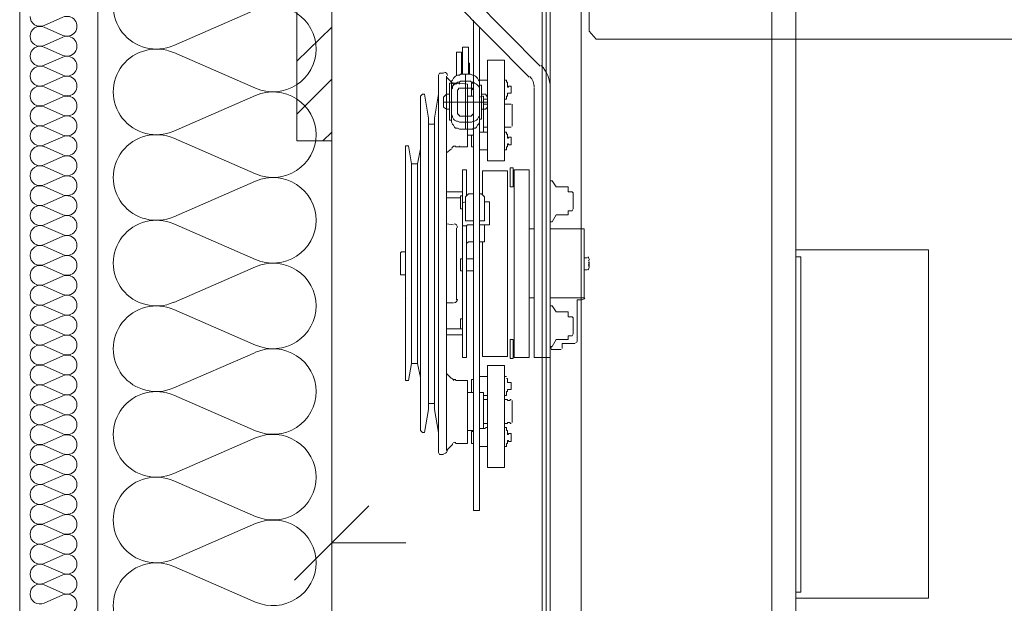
# Model space of a CAD drawing. Header units: millimetres. Extents: x 178516 to 426772, y -178579 to -115871.
# Tile 27 of 256: x 219134 to 219765, y -125849 to -125476. Entities that reach past the tile are written whole.
import ezdxf

# ---------------------------------------------------------------- set-up
doc = ezdxf.new("R2010")
doc.units = ezdxf.units.MM
doc.header["$MEASUREMENT"] = 0
doc.layers.get('0').update_dxf_attribs({"color": 252, "lineweight": 5})
for name, color, linetype, lineweight in [('Nowe_320-W Umeblowanie_Nr_pióra__103', 252, 'Continuous', 5), ('Nowe_320-W Umeblowanie_Nr_pióra__181', 252, 'Continuous', 5), ('Nowe_820-G Rysunki Obrazki_Nr_pióra__1', 252, 'Continuous', 5), ('Nowe_820-G Rysunki Obrazki_Nr_pióra__161', 252, 'Continuous', 5), ('Nowe_820-G Rysunki Obrazki_Nr_pióra__27', 252, 'Continuous', 5)]:
    doc.layers.add(name, color=color, linetype=linetype, lineweight=lineweight)

# ---------------------------------------------------------------- blocks, each defined once
blk = doc.blocks.new('podkład 20251118')
at = {"color": 252, "linetype": 'Continuous', "lineweight": 5}
for p, q in [((219357.28, -125787.07), (219309.78, -125834.57)), ((219333.53, -125810.82), (219381.03, -125810.82))]:
    blk.add_line(p, q, dxfattribs=at)
at = {"layer": 'Nowe_320-W Umeblowanie_Nr_pióra__103', "color": 252, "linetype": 'Continuous', "lineweight": 5}
for p, q in [((219284.79, -125469.31), (219232.27, -125492.13)), ((219232.27, -125496.74), (219284.79, -125519.56)), ((219284.79, -125524.16), (219232.27, -125546.98)), ((219232.27, -125551.59), (219284.79, -125574.41)), ((219284.79, -125579.02), (219232.27, -125601.83)), ((219232.27, -125606.44), (219284.79, -125629.26)), ((219284.79, -125633.87), (219232.27, -125656.69)), ((219232.27, -125661.29), (219284.79, -125684.11)), ((219284.79, -125688.72), (219232.27, -125711.54)), ((219232.27, -125716.15), (219284.79, -125738.96)), ((219284.79, -125743.57), (219232.27, -125766.39)), ((219232.27, -125771), (219284.79, -125793.82)), ((219284.79, -125798.42), (219232.27, -125821.24)), ((219232.27, -125825.85), (219284.79, -125848.67))]:
    blk.add_line(p, q, dxfattribs=at)
at = {"layer": 'Nowe_320-W Umeblowanie_Nr_pióra__103', "color": 252, "linetype": 'Continuous', "lineweight": 5, "extrusion": (0, 0, -1)}
for centre, major_axis, start_param, end_param in [((219221.17, -125467.01), (-27.65, 0), 4.299595, 8.266775), ((219295.88, -125494.43), (27.65, 0), 4.299596, 6.283185), ((219221.17, -125521.86), (27.65, 0), 1.158002, 5.125182), ((219295.88, -125494.43), (27.65, 0), 0, 1.98359), ((219295.88, -125549.29), (-27.65, 0), 1.158003, 3.141593), ((219221.17, -125576.71), (-27.65, 0), 4.299595, 8.266775), ((219295.88, -125549.29), (27.65, 0), 0, 1.98359), ((219295.88, -125604.14), (-27.65, 0), 1.158003, 3.141593), ((219221.17, -125631.56), (-27.65, 0), 4.299595, 8.266775), ((219295.88, -125604.14), (27.65, 0), 0, 1.98359), ((219295.88, -125658.99), (27.65, 0), 4.299596, 6.283185), ((219221.17, -125686.42), (27.65, 0), 1.158002, 5.125182), ((219295.88, -125658.99), (27.65, 0), 0, 1.98359), ((219295.88, -125713.84), (-27.65, 0), 1.158003, 3.141593), ((219221.17, -125741.27), (27.65, 0), 1.158002, 5.125182), ((219295.88, -125713.84), (27.65, 0), 0, 1.98359), ((219295.88, -125768.69), (-27.65, 0), 1.158003, 3.141593), ((219221.17, -125796.12), (-27.65, 0), 4.299595, 8.266775), ((219295.88, -125768.7), (27.65, 0), 0, 1.98359), ((219295.88, -125823.55), (-27.65, 0), 1.158003, 3.141593), ((219221.17, -125850.97), (-27.65, 0), 4.299595, 8.266775), ((219295.88, -125823.55), (27.65, 0), 0, 1.98359)]:
    blk.add_ellipse(centre, major_axis=major_axis, ratio=0.991967, start_param=start_param, end_param=end_param, dxfattribs=at)
at = {"layer": 'Nowe_320-W Umeblowanie_Nr_pióra__181', "color": 252, "linetype": 'Continuous', "lineweight": 5}
for p, q in [((219149.2, -125479.32), (219161.32, -125474.01)), ((219161.32, -125485.7), (219149.2, -125480.39)), ((219149.2, -125492.08), (219161.32, -125486.77)), ((219161.32, -125498.46), (219149.2, -125493.15)), ((219149.2, -125504.84), (219161.32, -125499.53)), ((219161.32, -125511.22), (219149.2, -125505.91)), ((219149.2, -125517.6), (219161.32, -125512.3)), ((219161.32, -125523.99), (219149.2, -125518.68)), ((219149.2, -125530.37), (219161.32, -125525.06)), ((219161.32, -125536.75), (219149.2, -125531.44)), ((219149.2, -125543.13), (219161.32, -125537.82)), ((219161.32, -125549.51), (219149.2, -125544.2)), ((219149.2, -125555.89), (219161.32, -125550.58)), ((219161.32, -125562.27), (219149.2, -125556.96)), ((219149.2, -125568.65), (219161.32, -125563.34)), ((219161.32, -125575.03), (219149.2, -125569.73)), ((219149.2, -125581.42), (219161.32, -125576.11)), ((219161.32, -125587.8), (219149.2, -125582.49)), ((219149.2, -125594.18), (219161.32, -125588.87)), ((219161.32, -125600.56), (219149.2, -125595.25)), ((219149.2, -125606.94), (219161.32, -125601.63)), ((219161.32, -125613.32), (219149.2, -125608.01)), ((219149.2, -125619.7), (219161.32, -125614.39)), ((219161.32, -125626.08), (219149.2, -125620.77)), ((219149.2, -125632.46), (219161.32, -125627.15)), ((219161.32, -125638.84), (219149.2, -125633.54)), ((219149.2, -125645.23), (219161.32, -125639.92)), ((219161.32, -125651.61), (219149.2, -125646.3)), ((219149.2, -125657.99), (219161.32, -125652.68)), ((219161.32, -125664.37), (219149.2, -125659.06)), ((219149.2, -125670.75), (219161.32, -125665.44)), ((219161.32, -125677.13), (219149.2, -125671.82)), ((219149.2, -125683.51), (219161.32, -125678.2)), ((219161.32, -125689.89), (219149.2, -125684.58)), ((219149.2, -125696.27), (219161.32, -125690.97)), ((219161.32, -125702.65), (219149.2, -125697.35)), ((219149.2, -125709.04), (219161.32, -125703.73)), ((219161.32, -125715.42), (219149.2, -125710.11)), ((219149.2, -125721.8), (219161.32, -125716.49)), ((219161.32, -125728.18), (219149.2, -125722.87)), ((219149.2, -125734.56), (219161.32, -125729.25)), ((219161.32, -125740.94), (219149.2, -125735.63)), ((219149.2, -125747.32), (219161.32, -125742.01)), ((219161.32, -125753.7), (219149.2, -125748.39)), ((219149.2, -125760.08), (219161.32, -125754.78)), ((219161.32, -125766.47), (219149.2, -125761.16)), ((219149.2, -125772.85), (219161.32, -125767.54)), ((219161.32, -125779.23), (219149.2, -125773.92)), ((219149.2, -125785.61), (219161.32, -125780.3)), ((219161.32, -125791.99), (219149.2, -125786.68)), ((219149.2, -125798.37), (219161.32, -125793.06)), ((219161.32, -125804.75), (219149.2, -125799.44)), ((219149.2, -125811.13), (219161.32, -125805.82)), ((219161.32, -125817.51), (219149.2, -125812.2)), ((219149.2, -125823.89), (219161.32, -125818.59)), ((219161.32, -125830.28), (219149.2, -125824.97)), ((219149.2, -125836.66), (219161.32, -125831.35)), ((219161.32, -125843.04), (219149.2, -125837.73)), ((219149.2, -125849.42), (219161.32, -125844.11))]:
    blk.add_line(p, q, dxfattribs=at)
at = {"layer": 'Nowe_320-W Umeblowanie_Nr_pióra__181', "color": 252, "linetype": 'Continuous', "lineweight": 5, "extrusion": (0, 0, -1)}
for centre, major_axis, start_param, end_param in [((219146.64, -125473.47), (6.38, 0), 1.158004, 3.141593), ((219163.88, -125479.85), (6.38, 0), 4.299595, 8.266775), ((219146.64, -125486.24), (6.38, 0), 3.141593, 5.125182), ((219146.64, -125486.24), (6.38, 0), 1.158004, 3.141593), ((219163.88, -125492.62), (-6.38, 0), 1.158002, 5.125182), ((219146.64, -125499), (6.38, 0), 3.141593, 5.125182), ((219146.64, -125499), (6.38, 0), 1.158004, 3.141593), ((219163.88, -125505.38), (6.38, 0), 4.299595, 8.266775), ((219146.64, -125511.76), (6.38, 0), 3.141593, 5.125182), ((219146.64, -125511.76), (6.38, 0), 1.158004, 3.141593), ((219163.88, -125518.14), (6.38, 0), 4.299595, 8.266775), ((219146.64, -125524.52), (6.38, 0), 3.141593, 5.125182), ((219163.88, -125530.9), (-6.38, 0), 1.158002, 5.125182), ((219146.64, -125524.52), (6.38, 0), 1.158004, 3.141593), ((219146.64, -125537.28), (6.38, 0), 3.141593, 5.125182), ((219163.88, -125543.66), (6.38, 0), 4.299595, 8.266775), ((219146.64, -125537.28), (6.38, 0), 1.158004, 3.141593), ((219146.64, -125550.05), (6.38, 0), 3.141593, 5.125182), ((219163.88, -125556.43), (6.38, 0), 4.299595, 8.266775), ((219146.64, -125550.05), (6.38, 0), 1.158004, 3.141593), ((219146.64, -125562.81), (6.38, 0), 3.141593, 5.125182), ((219163.88, -125569.19), (-6.38, 0), 1.158002, 5.125182), ((219146.64, -125562.81), (6.38, 0), 1.158004, 3.141593), ((219146.64, -125575.57), (6.38, 0), 3.141593, 5.125182), ((219163.88, -125581.95), (6.38, 0), 4.299595, 8.266775), ((219146.64, -125575.57), (6.38, 0), 1.158004, 3.141593), ((219146.64, -125588.33), (6.38, 0), 3.141593, 5.125182), ((219146.64, -125588.33), (6.38, 0), 1.158004, 3.141593), ((219163.88, -125594.71), (6.38, 0), 4.299595, 8.266775), ((219146.64, -125601.09), (6.38, 0), 3.141593, 5.125182), ((219146.64, -125601.09), (6.38, 0), 1.158004, 3.141593), ((219163.88, -125607.48), (-6.38, 0), 1.158002, 5.125182), ((219146.64, -125613.86), (6.38, 0), 3.141593, 5.125182), ((219146.64, -125613.86), (6.38, 0), 1.158004, 3.141593), ((219163.88, -125620.24), (6.38, 0), 4.299595, 8.266775), ((219146.64, -125626.62), (6.38, 0), 3.141593, 5.125182), ((219146.64, -125626.62), (6.38, 0), 1.158004, 3.141593), ((219163.88, -125633), (6.38, 0), 4.299595, 8.266775), ((219146.64, -125639.38), (6.38, 0), 3.141593, 5.125182), ((219146.64, -125639.38), (6.38, 0), 1.158004, 3.141593), ((219163.88, -125645.76), (-6.38, 0), 1.158002, 5.125182), ((219146.64, -125652.14), (6.38, 0), 3.141593, 5.125182), ((219146.64, -125652.14), (6.38, 0), 1.158004, 3.141593), ((219163.88, -125658.52), (6.38, 0), 4.299595, 8.266775), ((219146.64, -125664.9), (6.38, 0), 3.141593, 5.125182), ((219146.64, -125664.9), (6.38, 0), 1.158004, 3.141593), ((219163.88, -125671.29), (6.38, 0), 4.299595, 8.266775), ((219146.64, -125677.67), (6.38, 0), 3.141593, 5.125182), ((219146.64, -125677.67), (6.38, 0), 1.158004, 3.141593), ((219163.88, -125684.05), (-6.38, 0), 1.158002, 5.125182), ((219146.64, -125690.43), (6.38, 0), 3.141593, 5.125182), ((219146.64, -125690.43), (6.38, 0), 1.158004, 3.141593), ((219163.88, -125696.81), (6.38, 0), 4.299595, 8.266775), ((219146.64, -125703.19), (6.38, 0), 3.141593, 5.125182), ((219146.64, -125703.19), (6.38, 0), 1.158004, 3.141593), ((219163.88, -125709.57), (6.38, 0), 4.299595, 8.266775), ((219146.64, -125715.95), (6.38, 0), 3.141593, 5.125182), ((219146.64, -125715.95), (6.38, 0), 1.158004, 3.141593), ((219163.88, -125722.33), (-6.38, 0), 1.158002, 5.125182), ((219146.64, -125728.72), (6.38, 0), 3.141593, 5.125182), ((219146.64, -125728.72), (6.38, 0), 1.158004, 3.141593), ((219163.88, -125735.1), (6.38, 0), 4.299595, 8.266775), ((219146.64, -125741.48), (6.38, 0), 3.141593, 5.125182), ((219146.64, -125741.48), (6.38, 0), 1.158004, 3.141593), ((219163.88, -125747.86), (6.38, 0), 4.299595, 8.266775), ((219146.64, -125754.24), (6.38, 0), 3.141593, 5.125182), ((219146.64, -125754.24), (6.38, 0), 1.158004, 3.141593), ((219163.88, -125760.62), (-6.38, 0), 1.158002, 5.125182), ((219146.64, -125767), (6.38, 0), 3.141593, 5.125182), ((219146.64, -125767), (6.38, 0), 1.158004, 3.141593), ((219163.88, -125773.38), (6.38, 0), 4.299595, 8.266775), ((219146.64, -125779.76), (6.38, 0), 3.141593, 5.125182), ((219146.64, -125779.76), (6.38, 0), 1.158004, 3.141593), ((219163.88, -125786.14), (6.38, 0), 4.299595, 8.266775), ((219146.64, -125792.53), (6.38, 0), 3.141593, 5.125182), ((219146.64, -125792.53), (6.38, 0), 1.158004, 3.141593), ((219163.88, -125798.91), (-6.38, 0), 1.158002, 5.125182), ((219146.64, -125805.29), (6.38, 0), 3.141593, 5.125182), ((219146.64, -125805.29), (6.38, 0), 1.158004, 3.141593), ((219163.88, -125811.67), (6.38, 0), 4.299595, 8.266775), ((219146.64, -125818.05), (6.38, 0), 3.141593, 5.125182), ((219146.64, -125818.05), (6.38, 0), 1.158004, 3.141593), ((219163.88, -125824.43), (6.38, 0), 4.299595, 8.266775), ((219146.64, -125830.81), (6.38, 0), 3.141593, 5.125182), ((219146.64, -125830.81), (6.38, 0), 1.158004, 3.141593), ((219163.88, -125837.19), (-6.38, 0), 1.158002, 5.125182), ((219146.64, -125843.57), (6.38, 0), 3.141593, 5.125182), ((219146.64, -125843.57), (6.38, 0), 1.158004, 3.141593), ((219163.88, -125849.96), (6.38, 0), 4.299595, 8.266775)]:
    blk.add_ellipse(centre, major_axis=major_axis, ratio=0.99989, start_param=start_param, end_param=end_param, dxfattribs=at)
at = {"layer": 'Nowe_820-G Rysunki Obrazki_Nr_pióra__1', "color": 252, "linetype": 'Continuous', "lineweight": 5}
for p, q in [((219333.53, -122434), (219333.53, -126218.44)), ((219183.58, -124287.69), (219183.58, -126218.44))]:
    blk.add_line(p, q, dxfattribs=at)
at = {"layer": 'Nowe_820-G Rysunki Obrazki_Nr_pióra__161', "color": 252, "linetype": 'Continuous', "lineweight": 5}
for p, q in [((219468.47, -125953.04), (219468.47, -124553.1)), ((219493.41, -124553.1), (219493.41, -125953.04)), ((219615.56, -124578.04), (219615.56, -125928.1)), ((219615.56, -124578.04), (219615.56, -125928.1)), ((219615.56, -125928.1), (219615.56, -124578.04)), ((219615.56, -124578.04), (219615.56, -125928.1)), ((219615.56, -124578.04), (219615.56, -125928.1)), ((219615.56, -125928.1), (219615.56, -124578.04)), ((219630.91, -125928.1), (219630.91, -124578.04)), ((219630.91, -125928.1), (219630.91, -124578.04)), ((219311.14, -125553.33), (219311.14, -125152.98)), ((219333.53, -125152.98), (219333.53, -125553.33)), ((219471.03, -125420.94), (219471.03, -125924.26)), ((219473.59, -125420.94), (219473.59, -125924.26)), ((219399.4, -125436.93), (219467.19, -125505.36)), ((219392.37, -125443.97), (219460.16, -125512.4)), ((219498.53, -125482.98), (219498.53, -125458.04)), ((219424.34, -125789.96), (219424.34, -125475.94)), ((219311.14, -125502.16), (219333.53, -125480.42)), ((219428.18, -125789.96), (219428.18, -125480.42)), ((219498.53, -125482.98), (219503, -125488.1)), ((219503, -125488.1), (220583.82, -125488.1)), ((219413.47, -125511.12), (219413.47, -125496.41)), ((219416.67, -125496.41), (219413.47, -125496.41)), ((219416.67, -125510.48), (219416.67, -125496.41)), ((219417.31, -125510.48), (219417.31, -125493.21)), ((219421.14, -125493.21), (219417.31, -125493.21)), ((219421.14, -125493.21), (219421.14, -125510.48)), ((219421.14, -125503.44), (219421.78, -125503.44)), ((219421.78, -125510.48), (219421.78, -125503.44)), ((219444.17, -125501.53), (219433.3, -125501.53)), ((219433.3, -125566.12), (219433.3, -125501.53)), ((219444.17, -125566.12), (219444.17, -125501.53)), ((219401.96, -125511.12), (219402.6, -125509.84)), ((219401.96, -125511.12), (219401.96, -125752.86)), ((219402.6, -125509.84), (219405.16, -125509.84)), ((219405.16, -125509.84), (219402.6, -125509.84)), ((219407.07, -125751.58), (219407.07, -125511.76)), ((219412.83, -125511.76), (219412.19, -125512.4)), ((219414.11, -125511.12), (219412.83, -125511.76)), ((219415.39, -125511.12), (219414.11, -125511.12)), ((219416.03, -125510.48), (219415.39, -125511.12)), ((219422.42, -125510.48), (219416.03, -125510.48)), ((219419.23, -125510.48), (219419.23, -125545.65)), ((219423.7, -125511.12), (219422.42, -125510.48)), ((219424.34, -125511.12), (219423.7, -125511.12)), ((219425.62, -125511.76), (219424.34, -125511.12)), ((219426.26, -125512.4), (219425.62, -125511.76)), ((219311.14, -125536.06), (219333.53, -125513.68)), ((219410.91, -125516.23), (219407.07, -125512.4)), ((219408.99, -125539.9), (219408.99, -125516.23)), ((219410.27, -125516.23), (219408.99, -125516.23)), ((219410.91, -125514.32), (219410.27, -125514.96)), ((219410.27, -125541.18), (219410.27, -125514.96)), ((219411.55, -125513.04), (219410.91, -125514.32)), ((219411.55, -125516.87), (219410.91, -125516.23)), ((219411.55, -125517.51), (219410.91, -125518.15)), ((219412.19, -125512.4), (219411.55, -125513.04)), ((219412.19, -125516.87), (219411.55, -125517.51)), ((219413.47, -125516.23), (219412.19, -125516.87)), ((219415.39, -125516.23), (219412.83, -125516.87)), ((219414.11, -125515.6), (219413.47, -125516.23)), ((219415.39, -125515.6), (219414.11, -125515.6)), ((219416.03, -125514.96), (219415.39, -125515.6)), ((219415.39, -125516.23), (219420.5, -125516.87)), ((219415.39, -125516.87), (219415.39, -125516.23)), ((219422.42, -125514.96), (219416.03, -125514.96)), ((219420.5, -125516.87), (219420.5, -125557.16)), ((219423.06, -125515.6), (219422.42, -125514.96)), ((219424.34, -125515.6), (219423.06, -125515.6)), ((219423.06, -125516.23), (219424.34, -125516.23)), ((219423.06, -125516.23), (219423.06, -125524.55)), ((219424.98, -125516.23), (219424.34, -125515.6)), ((219426.26, -125516.87), (219424.98, -125516.23)), ((219426.9, -125513.04), (219426.26, -125512.4)), ((219426.9, -125517.51), (219426.26, -125516.87)), ((219427.54, -125514.32), (219426.9, -125513.04)), ((219427.54, -125518.15), (219426.9, -125517.51)), ((219428.18, -125514.96), (219427.54, -125514.32)), ((219428.18, -125514.32), (219433.3, -125514.32)), ((219428.18, -125541.18), (219428.18, -125514.96)), ((219428.18, -125517.51), (219429.46, -125517.51)), ((219429.46, -125517.51), (219429.46, -125539.26)), ((219444.17, -125514.32), (219445.45, -125514.32)), ((219445.45, -125514.32), (219445.45, -125515.6)), ((219445.45, -125515.6), (219446.09, -125515.6)), ((219446.09, -125515.6), (219446.09, -125517.51)), ((219446.09, -125517.51), (219446.09, -125518.79)), ((219390.45, -125524.55), (219391.73, -125523.27)), ((219391.73, -125523.27), (219393, -125523.27)), ((219393, -125523.27), (219391.73, -125523.27)), ((219395.56, -125538.62), (219393, -125523.27)), ((219399.4, -125538.62), (219401.96, -125523.27)), ((219405.16, -125525.19), (219407.07, -125523.27)), ((219407.07, -125523.27), (219408.99, -125523.27)), ((219410.91, -125519.43), (219410.27, -125520.07)), ((219410.27, -125520.07), (219410.27, -125521.35)), ((219410.91, -125518.15), (219410.91, -125519.43)), ((219414.75, -125520.07), (219414.11, -125520.71)), ((219414.11, -125520.71), (219414.11, -125521.35)), ((219414.11, -125535.42), (219414.11, -125521.35)), ((219416.03, -125519.43), (219414.75, -125519.43)), ((219414.75, -125519.43), (219414.75, -125520.07)), ((219422.42, -125519.43), (219416.03, -125519.43)), ((219423.06, -125519.43), (219422.42, -125519.43)), ((219423.7, -125519.43), (219423.06, -125519.43)), ((219423.7, -125520.07), (219423.7, -125519.43)), ((219424.34, -125520.71), (219423.7, -125520.07)), ((219424.34, -125521.35), (219424.34, -125520.71)), ((219424.34, -125535.42), (219424.34, -125521.35)), ((219428.18, -125519.43), (219427.54, -125518.15)), ((219428.18, -125521.35), (219428.18, -125519.43)), ((219429.46, -125523.27), (219432.02, -125523.27)), ((219433.3, -125525.19), (219432.02, -125523.27)), ((219446.09, -125518.79), (219446.73, -125518.79)), ((219446.09, -125522.63), (219448.64, -125522.63)), ((219446.09, -125522.63), (219446.09, -125523.27)), ((219446.09, -125523.27), (219446.09, -125524.55)), ((219448.64, -125518.15), (219446.73, -125518.15)), ((219446.73, -125518.15), (219448.64, -125518.15)), ((219446.73, -125518.15), (219446.73, -125518.79)), ((219448.64, -125522.63), (219446.73, -125522.63)), ((219448.64, -125518.79), (219448.64, -125518.15)), ((219448.64, -125518.79), (219448.64, -125522.63)), ((219463.35, -125519.43), (219463.35, -125692.11)), ((219473.59, -125519.43), (219473.59, -125692.11)), ((219390.45, -125738.79), (219390.45, -125524.55)), ((219405.16, -125531.58), (219405.16, -125525.19)), ((219405.16, -125528.39), (219433.3, -125528.39)), ((219424.34, -125524.55), (219420.5, -125524.55)), ((219423.06, -125524.55), (219424.34, -125524.55)), ((219428.18, -125525.19), (219430.1, -125524.55)), ((219430.74, -125524.55), (219430.1, -125524.55)), ((219430.74, -125547.57), (219430.74, -125524.55)), ((219430.74, -125526.47), (219433.3, -125526.47)), ((219433.3, -125529.66), (219430.74, -125529.66)), ((219430.74, -125529.66), (219433.3, -125529.66)), ((219433.3, -125531.58), (219433.3, -125525.19)), ((219444.17, -125526.47), (219445.45, -125526.47)), ((219446.09, -125529.66), (219444.17, -125529.66)), ((219444.17, -125529.66), (219446.09, -125529.66)), ((219446.09, -125524.55), (219445.45, -125524.55)), ((219445.45, -125524.55), (219445.45, -125526.47)), ((219446.09, -125529.66), (219448.64, -125529.66)), ((219448.64, -125529.66), (219448, -125529.66)), ((219449.28, -125529.66), (219449.28, -125543.73)), ((219405.16, -125531.58), (219407.07, -125532.86)), ((219407.07, -125532.86), (219408.99, -125532.86)), ((219410.27, -125535.42), (219410.27, -125536.06)), ((219410.27, -125536.06), (219410.91, -125537.34)), ((219414.11, -125535.42), (219414.11, -125536.06)), ((219414.11, -125536.06), (219414.75, -125536.06)), ((219414.75, -125536.06), (219414.75, -125536.7)), ((219414.75, -125536.7), (219415.39, -125536.7)), ((219415.39, -125536.7), (219415.39, -125537.34)), ((219423.06, -125537.34), (219423.06, -125536.7)), ((219423.06, -125536.7), (219423.7, -125536.7)), ((219423.7, -125536.7), (219423.7, -125536.06)), ((219423.7, -125536.06), (219424.34, -125536.06)), ((219424.34, -125536.06), (219424.34, -125535.42)), ((219428.18, -125536.06), (219428.18, -125535.42)), ((219428.18, -125537.34), (219428.18, -125536.06)), ((219429.46, -125532.86), (219432.02, -125532.86)), ((219433.3, -125531.58), (219432.02, -125532.86)), ((219395.56, -125538.62), (219395.56, -125725.36)), ((219399.4, -125542.46), (219395.56, -125542.46)), ((219399.4, -125538.62), (219399.4, -125725.36)), ((219410.27, -125539.9), (219408.99, -125539.9)), ((219410.27, -125541.18), (219410.91, -125542.46)), ((219410.91, -125537.34), (219410.91, -125537.98)), ((219410.91, -125537.98), (219411.55, -125539.26)), ((219410.91, -125542.46), (219411.55, -125543.1)), ((219411.55, -125539.26), (219412.19, -125539.9)), ((219411.55, -125543.1), (219412.19, -125544.37)), ((219412.19, -125539.9), (219413.47, -125540.54)), ((219413.47, -125540.54), (219414.11, -125540.54)), ((219414.11, -125540.54), (219415.39, -125541.18)), ((219415.39, -125537.34), (219416.03, -125537.34)), ((219415.39, -125541.18), (219416.03, -125541.18)), ((219422.42, -125537.34), (219416.03, -125537.34)), ((219422.42, -125541.18), (219416.03, -125541.18)), ((219422.42, -125537.34), (219423.06, -125537.34)), ((219422.42, -125541.18), (219423.06, -125541.18)), ((219423.06, -125541.18), (219424.34, -125540.54)), ((219424.34, -125540.54), (219424.98, -125540.54)), ((219424.98, -125540.54), (219426.26, -125539.9)), ((219426.26, -125539.9), (219426.9, -125539.26)), ((219426.26, -125544.37), (219426.9, -125543.1)), ((219426.9, -125539.26), (219427.54, -125537.98)), ((219426.9, -125543.1), (219427.54, -125542.46)), ((219427.54, -125537.98), (219428.18, -125537.34)), ((219427.54, -125542.46), (219428.18, -125541.18)), ((219428.18, -125539.26), (219429.46, -125539.26)), ((219327.77, -125553.33), (219333.53, -125547.57)), ((219412.19, -125544.37), (219412.83, -125545.01)), ((219412.83, -125545.01), (219414.11, -125545.01)), ((219414.11, -125545.01), (219415.39, -125545.65)), ((219415.39, -125545.65), (219416.03, -125545.65)), ((219422.42, -125545.65), (219416.03, -125545.65)), ((219424.34, -125549.49), (219420.5, -125549.49)), ((219422.42, -125545.65), (219423.7, -125545.65)), ((219423.06, -125549.49), (219424.34, -125549.49)), ((219423.06, -125549.49), (219423.06, -125557.16)), ((219423.7, -125545.65), (219424.34, -125545.01)), ((219424.34, -125545.01), (219425.62, -125545.01)), ((219425.62, -125545.01), (219426.26, -125544.37)), ((219428.18, -125547.57), (219433.3, -125547.57)), ((219433.3, -125544.37), (219430.74, -125544.37)), ((219430.74, -125544.37), (219433.3, -125544.37)), ((219446.09, -125544.37), (219444.17, -125544.37)), ((219444.17, -125544.37), (219446.09, -125544.37)), ((219444.17, -125547.57), (219445.45, -125547.57)), ((219445.45, -125547.57), (219445.45, -125548.85)), ((219445.45, -125548.85), (219446.09, -125548.85)), ((219446.09, -125544.37), (219448.64, -125544.37)), ((219446.09, -125548.85), (219446.09, -125550.13)), ((219448, -125544.37), (219448.64, -125544.37)), ((219333.53, -125553.33), (219311.14, -125553.33)), ((219446.09, -125550.13), (219446.09, -125551.41)), ((219446.09, -125551.41), (219446.73, -125551.41)), ((219446.09, -125555.25), (219446.73, -125555.25)), ((219446.09, -125555.25), (219446.09, -125556.53)), ((219448.64, -125550.77), (219446.73, -125550.77)), ((219446.73, -125550.77), (219448.64, -125550.77)), ((219446.73, -125550.77), (219446.73, -125551.41)), ((219446.73, -125555.25), (219446.73, -125555.89)), ((219448.64, -125555.89), (219446.73, -125555.89)), ((219446.73, -125555.89), (219448.64, -125555.89)), ((219448.64, -125551.41), (219448.64, -125550.77)), ((219448.64, -125551.41), (219448.64, -125555.25)), ((219448.64, -125555.25), (219448.64, -125555.89)), ((219382.77, -125556.53), (219380.85, -125556.53)), ((219380.85, -125706.82), (219380.85, -125556.53)), ((219384.69, -125568.04), (219382.77, -125556.53)), ((219390.45, -125558.44), (219388.53, -125568.04)), ((219410.27, -125558.44), (219407.07, -125561)), ((219407.07, -125561), (219410.27, -125558.44)), ((219412.83, -125557.16), (219415.39, -125557.16)), ((219415.39, -125557.16), (219420.5, -125557.16)), ((219423.06, -125557.16), (219424.34, -125557.16)), ((219428.18, -125559.08), (219433.3, -125559.08)), ((219444.17, -125559.08), (219445.45, -125559.08)), ((219446.09, -125557.16), (219445.45, -125557.16)), ((219445.45, -125557.16), (219445.45, -125559.08)), ((219446.09, -125556.53), (219446.09, -125557.16)), ((219388.53, -125568.04), (219384.69, -125568.04)), ((219384.69, -125695.94), (219384.69, -125568.04)), ((219388.53, -125695.94), (219388.53, -125568.04)), ((219444.17, -125566.12), (219433.3, -125566.12)), ((219419.87, -125571.87), (219417.31, -125571.87)), ((219417.31, -125571.87), (219417.31, -125692.11)), ((219419.87, -125588.5), (219419.87, -125571.87)), ((219430.1, -125572.51), (219446.09, -125572.51)), ((219430.1, -125572.51), (219430.1, -125587.86)), ((219446.09, -125572.51), (219446.09, -125691.47)), ((219449.92, -125570.6), (219448, -125570.6)), ((219448, -125570.6), (219448, -125582.75)), ((219449.92, -125570.6), (219449.92, -125582.75)), ((219450.56, -125573.15), (219449.92, -125573.15)), ((219460.16, -125571.87), (219450.56, -125571.87)), ((219450.56, -125571.87), (219450.56, -125692.11)), ((219460.16, -125571.87), (219460.16, -125692.11)), ((219450.56, -125580.19), (219449.92, -125580.19)), ((219474.87, -125578.91), (219473.59, -125578.91)), ((219477.42, -125582.75), (219474.87, -125578.91)), ((219407.07, -125585.94), (219417.31, -125585.94)), ((219421.14, -125587.22), (219419.23, -125589.14)), ((219421.78, -125587.22), (219421.14, -125587.22)), ((219424.34, -125587.22), (219421.78, -125587.22)), ((219428.82, -125587.22), (219428.18, -125587.22)), ((219428.82, -125587.22), (219429.46, -125587.22)), ((219431.38, -125589.14), (219429.46, -125587.22)), ((219446.09, -125600.65), (219446.09, -125582.75)), ((219449.92, -125582.75), (219448, -125582.75)), ((219485.1, -125582.75), (219477.42, -125582.75)), ((219485.1, -125582.75), (219485.1, -125585.94)), ((219485.1, -125585.94), (219487.66, -125585.94)), ((219487.66, -125585.94), (219488.3, -125586.58)), ((219488.3, -125596.82), (219488.3, -125586.58)), ((219488.3, -125586.58), (219488.3, -125596.82)), ((219407.07, -125589.78), (219416.03, -125589.78)), ((219416.03, -125588.5), (219417.31, -125588.5)), ((219416.03, -125588.5), (219416.03, -125596.82)), ((219419.23, -125592.34), (219417.31, -125592.98)), ((219419.23, -125589.14), (219419.23, -125604.49)), ((219431.38, -125604.49), (219431.38, -125589.14)), ((219434.57, -125592.34), (219431.38, -125592.34)), ((219434.57, -125607.05), (219434.57, -125592.34)), ((219416.03, -125596.82), (219417.31, -125596.82)), ((219417.31, -125594.9), (219417.31, -125606.41)), ((219485.1, -125598.1), (219487.66, -125598.1)), ((219485.1, -125598.1), (219485.1, -125600.65)), ((219487.66, -125598.1), (219488.3, -125596.82)), ((219411.55, -125607.05), (219407.07, -125606.41)), ((219419.23, -125604.49), (219419.87, -125604.49)), ((219419.87, -125604.49), (219424.34, -125604.49)), ((219428.18, -125604.49), (219430.1, -125604.49)), ((219431.38, -125604.49), (219430.1, -125604.49)), ((219430.1, -125604.49), (219430.74, -125604.49)), ((219474.87, -125605.13), (219473.59, -125605.13)), ((219477.42, -125600.65), (219474.87, -125605.13)), ((219477.42, -125600.65), (219485.1, -125600.65)), ((219380.85, -125654.37), (219380.85, -125608.97)), ((219413.47, -125655.01), (219413.47, -125608.97)), ((219417.31, -125607.69), (219419.87, -125607.69)), ((219420.5, -125607.05), (219419.87, -125607.69)), ((219419.87, -125692.11), (219419.87, -125607.69)), ((219420.5, -125607.05), (219424.34, -125607.05)), ((219428.18, -125607.05), (219434.57, -125607.05)), ((219431.38, -125617.92), (219431.38, -125607.05)), ((219460.16, -125609.61), (219463.35, -125609.61)), ((219473.59, -125609.61), (219495.33, -125609.61)), ((219495.33, -125653.73), (219495.33, -125609.61)), ((219419.87, -125618.56), (219420.5, -125618.56)), ((219420.5, -125618.56), (219421.14, -125617.92)), ((219421.14, -125617.92), (219424.34, -125617.92)), ((219428.18, -125617.92), (219431.38, -125617.92)), ((219430.1, -125617.92), (219430.1, -125691.47)), ((219377.66, -125624.96), (219378.3, -125624.32)), ((219377.66, -125639.03), (219377.66, -125624.96)), ((219378.3, -125624.32), (219380.85, -125624.32)), ((219380.85, -125624.32), (219378.3, -125624.32)), ((219380.85, -125639.03), (219380.85, -125624.32)), ((219630.91, -125623.04), (219630.91, -125846.23)), ((219715.97, -125623.04), (219630.91, -125623.04)), ((219715.97, -125846.23), (219715.97, -125623.04)), ((219416.03, -125628.79), (219416.03, -125636.47)), ((219416.03, -125628.79), (219417.31, -125628.79)), ((219419.87, -125628.79), (219424.34, -125628.79)), ((219495.33, -125628.15), (219497.25, -125628.15)), ((219497.89, -125631.35), (219498.53, -125631.35)), ((219498.53, -125631.35), (219498.53, -125630.71)), ((219630.91, -125627.51), (219630.91, -125842.4)), ((219634.11, -125627.51), (219630.91, -125627.51)), ((219634.11, -125842.4), (219634.11, -125627.51)), ((219416.03, -125636.47), (219417.31, -125636.47)), ((219419.87, -125636.47), (219424.34, -125636.47)), ((219495.33, -125635.83), (219497.25, -125635.83)), ((219498.53, -125632.63), (219497.89, -125632.63)), ((219498.53, -125633.27), (219498.53, -125632.63)), ((219377.66, -125639.03), (219378.3, -125639.03)), ((219378.3, -125639.03), (219380.85, -125639.03)), ((219380.85, -125639.03), (219378.3, -125639.03)), ((219411.55, -125656.93), (219407.07, -125656.93)), ((219460.16, -125653.73), (219463.35, -125653.73)), ((219473.59, -125653.73), (219495.33, -125653.73)), ((219493.41, -125655.01), (219490.85, -125655.01)), ((219490.85, -125681.87), (219490.85, -125655.01)), ((219446.09, -125680.6), (219446.09, -125662.69)), ((219474.87, -125658.85), (219473.59, -125658.85)), ((219477.42, -125662.69), (219474.87, -125658.85)), ((219485.1, -125662.69), (219477.42, -125662.69)), ((219485.1, -125662.69), (219485.1, -125665.89)), ((219416.03, -125667.16), (219416.03, -125673.56)), ((219416.03, -125667.16), (219417.31, -125667.16)), ((219485.1, -125665.89), (219487.66, -125665.89)), ((219487.66, -125665.89), (219488.3, -125666.53)), ((219488.3, -125676.76), (219488.3, -125666.53)), ((219488.3, -125666.53), (219488.3, -125676.76)), ((219407.07, -125673.56), (219417.31, -125673.56)), ((219407.07, -125677.4), (219417.31, -125677.4)), ((219448, -125680.6), (219448, -125692.75)), ((219449.92, -125680.6), (219448, -125680.6)), ((219449.92, -125680.6), (219449.92, -125692.75)), ((219477.42, -125680.6), (219474.87, -125685.07)), ((219477.42, -125680.6), (219485.1, -125680.6)), ((219485.1, -125678.04), (219487.66, -125678.04)), ((219485.1, -125678.04), (219485.1, -125680.6)), ((219487.66, -125678.04), (219488.3, -125676.76)), ((219450.56, -125683.15), (219449.92, -125683.15)), ((219474.87, -125685.07), (219473.59, -125685.07)), ((219474.23, -125686.35), (219474.23, -125685.07)), ((219480.62, -125686.99), (219474.23, -125686.99)), ((219481.26, -125686.35), (219481.26, -125683.15)), ((219489.57, -125683.15), (219481.26, -125683.15)), ((219419.87, -125692.11), (219417.31, -125692.11)), ((219430.1, -125691.47), (219446.09, -125691.47)), ((219449.92, -125692.75), (219448, -125692.75)), ((219450.56, -125690.19), (219449.92, -125690.19)), ((219460.16, -125692.11), (219450.56, -125692.11)), ((219473.59, -125692.11), (219463.35, -125692.11)), ((219384.69, -125695.94), (219382.77, -125706.82)), ((219388.53, -125695.94), (219384.69, -125695.94)), ((219390.45, -125704.9), (219388.53, -125695.94)), ((219433.3, -125762.46), (219433.3, -125697.22)), ((219444.17, -125697.22), (219433.3, -125697.22)), ((219444.17, -125762.46), (219444.17, -125697.22)), ((219382.77, -125706.82), (219380.85, -125706.82)), ((219410.27, -125705.54), (219407.07, -125702.34)), ((219407.07, -125702.34), (219410.27, -125705.54)), ((219415.39, -125706.82), (219412.83, -125706.82)), ((219415.39, -125706.82), (219420.5, -125706.82)), ((219420.5, -125706.82), (219420.5, -125747.11)), ((219423.06, -125706.18), (219423.06, -125714.49)), ((219423.06, -125706.18), (219424.34, -125706.18)), ((219428.18, -125704.26), (219432.02, -125704.26)), ((219433.3, -125704.26), (219432.02, -125704.26)), ((219444.17, -125704.26), (219445.45, -125704.26)), ((219445.45, -125705.54), (219446.09, -125705.54)), ((219446.09, -125705.54), (219446.09, -125707.46)), ((219446.09, -125707.46), (219446.09, -125708.1)), ((219446.09, -125708.1), (219446.73, -125708.1)), ((219446.09, -125712.57), (219446.09, -125713.21)), ((219446.09, -125712.57), (219446.73, -125712.57)), ((219446.09, -125713.21), (219446.09, -125713.85)), ((219448.64, -125708.1), (219446.73, -125708.1)), ((219446.73, -125708.1), (219448.64, -125708.1)), ((219448.64, -125712.57), (219446.73, -125712.57)), ((219446.73, -125712.57), (219448.64, -125712.57)), ((219448.64, -125708.73), (219448.64, -125708.1)), ((219448.64, -125708.73), (219448.64, -125711.93)), ((219448.64, -125711.93), (219448.64, -125712.57)), ((219424.34, -125714.49), (219420.5, -125714.49)), ((219423.06, -125714.49), (219424.34, -125714.49)), ((219428.18, -125714.49), (219430.1, -125714.49)), ((219430.74, -125714.49), (219430.1, -125714.49)), ((219430.74, -125737.51), (219430.74, -125714.49)), ((219430.74, -125716.41), (219432.02, -125716.41)), ((219433.3, -125718.97), (219430.74, -125718.97)), ((219430.74, -125718.97), (219433.3, -125718.97)), ((219433.3, -125716.41), (219432.02, -125716.41)), ((219444.17, -125716.41), (219445.45, -125716.41)), ((219446.09, -125718.97), (219444.17, -125718.97)), ((219444.17, -125718.97), (219446.09, -125718.97)), ((219445.45, -125713.85), (219445.45, -125716.41)), ((219446.09, -125713.85), (219445.45, -125713.85)), ((219446.09, -125718.97), (219446.09, -125719.61)), ((219446.09, -125719.61), (219448, -125719.61)), ((219448, -125719.61), (219448, -125718.97)), ((219448.64, -125718.97), (219448, -125718.97)), ((219448, -125718.97), (219448.64, -125718.97)), ((219449.28, -125733.68), (219449.28, -125719.61)), ((219393, -125740.07), (219395.56, -125725.36)), ((219399.4, -125721.53), (219395.56, -125721.53)), ((219401.96, -125740.07), (219399.4, -125725.36)), ((219390.45, -125738.79), (219391.73, -125740.07)), ((219424.34, -125738.79), (219420.5, -125738.79)), ((219428.18, -125737.51), (219432.02, -125737.51)), ((219433.3, -125734.32), (219430.74, -125734.32)), ((219430.74, -125734.32), (219433.3, -125734.32)), ((219433.3, -125736.87), (219432.02, -125736.87)), ((219446.09, -125734.32), (219444.17, -125734.32)), ((219444.17, -125734.32), (219446.09, -125734.32)), ((219444.17, -125736.87), (219445.45, -125736.87)), ((219445.45, -125736.87), (219445.45, -125738.79)), ((219445.45, -125738.79), (219446.09, -125738.79)), ((219446.09, -125733.68), (219446.09, -125734.32)), ((219446.09, -125733.68), (219448, -125733.68)), ((219446.09, -125738.79), (219446.09, -125740.07)), ((219448, -125734.32), (219448, -125733.68)), ((219448.64, -125734.32), (219448, -125734.32)), ((219448, -125734.32), (219448.64, -125734.32)), ((219391.73, -125740.07), (219393, -125740.07)), ((219393, -125740.07), (219391.73, -125740.07)), ((219423.06, -125739.43), (219423.06, -125747.11)), ((219423.06, -125739.43), (219424.34, -125739.43)), ((219446.09, -125740.07), (219446.09, -125741.35)), ((219446.09, -125741.35), (219446.73, -125741.35)), ((219446.09, -125745.19), (219446.09, -125746.47)), ((219446.09, -125745.19), (219446.73, -125745.19)), ((219446.73, -125740.71), (219446.73, -125741.35)), ((219448.64, -125740.71), (219446.73, -125740.71)), ((219446.73, -125740.71), (219448.64, -125740.71)), ((219446.73, -125745.19), (219446.73, -125745.83)), ((219448.64, -125741.35), (219448.64, -125740.71)), ((219448.64, -125741.35), (219448.64, -125745.19)), ((219448.64, -125745.19), (219448.64, -125745.83)), ((219410.91, -125747.75), (219407.07, -125751.58)), ((219410.91, -125747.11), (219410.91, -125747.75)), ((219412.83, -125747.11), (219415.39, -125747.11)), ((219415.39, -125747.11), (219420.5, -125747.11)), ((219423.06, -125747.11), (219424.34, -125747.11)), ((219428.18, -125749.03), (219432.02, -125749.03)), ((219433.3, -125749.03), (219432.02, -125749.03)), ((219444.17, -125749.03), (219445.45, -125749.03)), ((219445.45, -125747.11), (219445.45, -125749.03)), ((219446.09, -125747.11), (219445.45, -125747.11)), ((219446.09, -125746.47), (219446.09, -125747.11)), ((219448.64, -125745.83), (219446.73, -125745.83)), ((219446.73, -125745.83), (219448.64, -125745.83)), ((219401.96, -125752.86), (219402.6, -125754.14)), ((219402.6, -125754.14), (219405.16, -125754.14)), ((219405.16, -125754.14), (219402.6, -125754.14)), ((219444.17, -125762.46), (219433.3, -125762.46)), ((219424.34, -125789.96), (219428.18, -125789.96)), ((219630.91, -125842.4), (219634.11, -125842.4)), ((219630.91, -125846.23), (219715.97, -125846.23))]:
    blk.add_line(p, q, dxfattribs=at)
for centre, radius, start, end in [((219453.44, -125519.11), 20.15, 359.99647, 44.99647), ((219405.48, -125511.44), 2.24, 360, 90), ((219412.34, -125514.59), 2.12, 225.22854, 226.6451), ((219410.23, -125516.85), 0.969, 41.59443, 47.40502), ((219414.04, -125492.33), 23.92, 263.73472, 267.64027), ((219415.2, -125514.24), 1.95, 270.87362, 276.06284), ((219453.44, -125519.11), 9.91, 0.0115, 45.0115), ((219503.5, -125641.57), 125.13, 137.26365, 138.01333), ((219413.75, -125577.38), 20.85, 91.91877, 95.82374), ((219417.41, -125531.75), 24.93, 264.88575, 265.31607), ((219411.87, -125608.65), 2.24, 359.97203, 87.94471), ((219382.97, -125608.64), 2.12, 164.19986, 180.12909), ((219492.38, -125631.71), 6.8, 18.47463, 37.87416), ((219492.51, -125631.46), 5.98, 10.60602, 18.03942), ((219490.77, -125631.67), 7.75, 354.47801, 5.52199), ((219492.47, -125631.67), 6.7, 321.94038, 341.58473), ((219492.51, -125631.89), 5.98, 341.96058, 349.39398), ((219383.05, -125654.05), 2.19, 180.01088, 195.51945), ((219411.87, -125654.7), 2.24, 272.05529, 0.02797), ((219493.73, -125652.76), 2.26, 270.14583, 329.58097), ((219489.89, -125681.55), 0.96, 270.04635, 359.95365), ((219468.9, -125653.8), 77.76, 221.62155, 222.82525), ((219414.07, -125681.85), 24.34, 264.40445, 267.67493), ((219405.48, -125751.26), 2.24, 270, 0), ((219409.44, -125745.81), 2.02, 314.20019, 318.59417), ((219414.02, -125770.07), 23.61, 92.35479, 96.29848)]:
    blk.add_arc(centre, radius, start, end, dxfattribs=at)
at = {"layer": 'Nowe_820-G Rysunki Obrazki_Nr_pióra__27', "color": 252, "linetype": 'Continuous', "lineweight": 5}
blk.add_line((219133.58, -122234), (219133.58, -126100.42), dxfattribs=at)

msp = doc.modelspace()

# ---------------------------------------------------------------- block references
msp.add_blockref('podkład 20251118', (0, 0))

doc.saveas('drawing.dxf')
